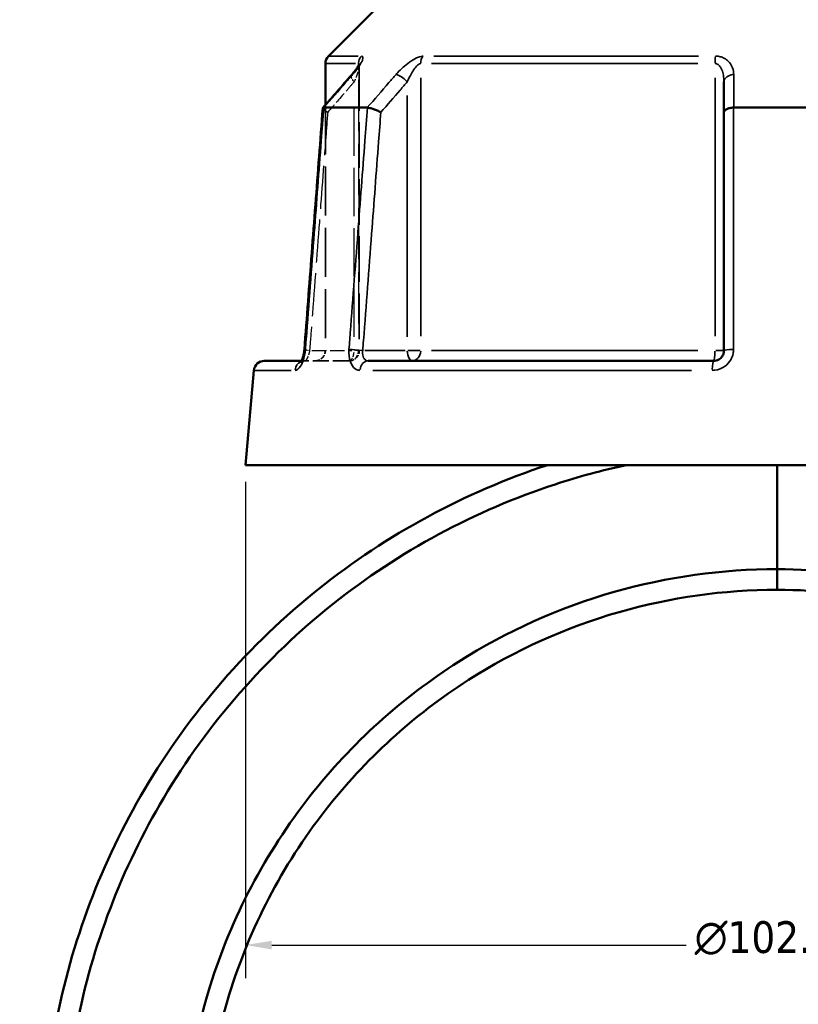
# Model space of a CAD drawing. Header units: millimetres. Extents: x 0 to 926, y 0 to 963.
# Tile 5 of 17: x 325 to 399, y 339 to 434. Entities that reach past the tile are written whole.
import ezdxf

# ---------------------------------------------------------------- set-up
doc = ezdxf.new("R2010")
doc.units = ezdxf.units.MM
doc.linetypes.add('DASHED', pattern=[0.2067, 0.1654, -0.0413])
for name, color, linetype, lineweight in [('Dimension (ANSI)', 7, 'Continuous', 25), ('Hidden (ANSI)', 7, 'DASHED', 35), ('Hidden Narrow (ANSI)', 7, 'DASHED', 25), ('Visible (ANSI)', 7, 'Continuous', 50), ('Visible Narrow (ANSI)', 7, 'Continuous', 35)]:
    doc.layers.add(name, color=color, linetype=linetype, lineweight=lineweight)
doc.styles.add('Note Text (ANSI)', font='tahoma.ttf')
doc.dimstyles.new('Default - mm (ANSI)', dxfattribs={"dimtxt": 3.048, "dimasz": 2.5, "dimexe": 3.175, "dimexo": 1.6002, "dimgap": 0.8, "dimtad": 0, "dimtoh": 1, "dimrnd": 1e-08, "dimzin": 4, "dimdsep": 46, "dimtxsty": 'Note Text (ANSI)', "dimcen": 0.09, "dimdle": 10, "dimclrd": 256, "dimclre": 256, "dimclrt": 256, "dimadec": 1, "dimazin": 1, "dimtfac": 1, "dimtofl": 0, "dimtmove": 0, "dimatfit": 3, "dimfxl": 1, "dimtolj": 1, "dimtzin": 4, "dimlwd": -1, "dimlwe": -1, "dimarcsym": 0})

# ---------------------------------------------------------------- blocks, each defined once
blk = doc.blocks.new('*D6')
at = {"layer": 'Defpoints', "color": 0, "transparency": 16777216}
for p in [(443.42, 353.739), (351.052, 294.007)]:
    blk.add_point(p, dxfattribs=at)
at = {"layer": 'Dimension (ANSI)', "transparency": 16777216}
for p, q in [((443.42, 353.739), (445.52, 355.097)), ((445.52, 355.097), (448.02, 355.097)), ((353.151, 295.364), (441.321, 352.382))]:
    blk.add_line(p, q, dxfattribs=at)
for points in [[(441.095, 352.732), (441.547, 352.032), (443.42, 353.739)], [(352.925, 295.714), (353.377, 295.014), (351.052, 294.007)]]:
    blk.add_solid(points, dxfattribs=at)
at = {"layer": 'Dimension (ANSI)', "transparency": 16777216, "insert": (448.82, 356.738), "char_height": 3.048, "attachment_point": 1, "style": 'Note Text (ANSI)'}
blk.add_mtext('\\A1;∅110.00', dxfattribs=at)
blk = doc.blocks.new('*D8')
at = {"layer": 'Defpoints', "color": 0, "transparency": 16777216}
for p in [(252.536, 523.553), (381.936, 523.553), (397.835, 250.573)]:
    blk.add_point(p, dxfattribs=at)
at = {"layer": 'Dimension (ANSI)', "transparency": 16777216}
for p, q in [((380.336, 523.553), (249.361, 523.553)), ((252.536, 521.053), (252.536, 432.541)), ((252.536, 253.073), (252.536, 418.604)), ((396.235, 250.573), (249.361, 250.573))]:
    blk.add_line(p, q, dxfattribs=at)
for points in [[(252.12, 521.053), (252.953, 521.053), (252.536, 523.553)], [(252.12, 253.073), (252.953, 253.073), (252.536, 250.573)]]:
    blk.add_solid(points, dxfattribs=at)
at = {"layer": 'Dimension (ANSI)', "transparency": 16777216, "insert": (250.943, 419.404), "char_height": 3.048, "attachment_point": 1, "rotation": 90, "style": 'Note Text (ANSI)'}
blk.add_mtext('\\A1;272.98', dxfattribs=at)
blk = doc.blocks.new('*D11')
at = {"layer": 'Defpoints', "color": 0, "transparency": 16777216}
for p in [(346.236, 390.848), (448.236, 390.848), (346.236, 344.782)]:
    blk.add_point(p, dxfattribs=at)
at = {"layer": 'Dimension (ANSI)', "transparency": 16777216}
for p, q in [((346.236, 389.248), (346.236, 341.607)), ((448.236, 389.248), (448.236, 341.607)), ((348.736, 344.782), (388.519, 344.782)), ((445.736, 344.782), (405.953, 344.782))]:
    blk.add_line(p, q, dxfattribs=at)
for points in [[(348.736, 345.198), (348.736, 344.365), (346.236, 344.782)], [(445.736, 345.198), (445.736, 344.365), (448.236, 344.782)]]:
    blk.add_solid(points, dxfattribs=at)
at = {"layer": 'Dimension (ANSI)', "transparency": 16777216, "insert": (389.319, 347.075), "char_height": 3.048, "attachment_point": 1, "style": 'Note Text (ANSI)'}
blk.add_mtext('\\A1;{\\fAIGDT|b0|i0;\\H3.0480;\\ln}\\fTahoma|b0|i0;\\H3.0480;102.00', dxfattribs=at)

msp = doc.modelspace()

# ---------------------------------------------------------------- linework, layer by layer
at = {"layer": 'Hidden (ANSI)', "ltscale": 26.493855}
msp.add_line((357.143, 429.229), (357.143, 401.848), dxfattribs=at)
at = {"layer": 'Hidden (ANSI)', "ltscale": 28.476213}
msp.add_line((353.886, 425.392), (353.886, 401.848), dxfattribs=at)
at = {"layer": 'Hidden (ANSI)', "ltscale": 1.470216}
msp.add_line((351.604, 400.848), (351.899, 400.848), dxfattribs=at)
at = {"layer": 'Hidden (ANSI)', "ltscale": 9.334328}
msp.add_line((356.143, 400.848), (351.899, 400.848), dxfattribs=at)
at = {"layer": 'Hidden (ANSI)', "ltscale": 2.991791}
for centre in [(352.886, 401.848), (356.143, 401.848)]:
    msp.add_arc(centre, 1, 270, 0, dxfattribs=at)
at = {"layer": 'Hidden (ANSI)', "ltscale": 8.512628}
msp.add_ellipse((10208.702, -10856.235), major_axis=(-350.928, 15922.406), ratio=0.871323, start_param=0.7641, end_param=0.76438, dxfattribs=at)
at = {"layer": 'Hidden (ANSI)', "ltscale": 4.578621}
msp.add_open_spline([(356.388, 428.27), (356.487, 428.384), (356.581, 428.496), (356.753, 428.714), (356.831, 428.82), (356.968, 429.017), (357.026, 429.109), (357.093, 429.225), (357.111, 429.259), (357.136, 429.31), (357.145, 429.329), (357.155, 429.353), (357.157, 429.36), (357.16, 429.367), (357.157, 429.362), (357.15, 429.324), (357.145, 429.299), (357.143, 429.251), (357.143, 429.241), (357.143, 429.229)], degree=3, knots=[0, 0, 0, 0, 0.0532636, 0.0532636, 0.1065273, 0.1065273, 0.1597909, 0.1597909, 0.1864227, 0.1864227, 0.2069394, 0.2069394, 0.2220218, 0.2220218, 0.2454412, 0.2454412, 0.2621344, 0.2621344, 0.2663181, 0.2663181, 0.2663181, 0.2663181], dxfattribs=at)
at = {"layer": 'Hidden (ANSI)', "ltscale": 0.735482}
msp.add_open_spline([(357.143, 429.229), (357.143, 429.272), (357.147, 429.302), (357.153, 429.343), (357.156, 429.355), (357.158, 429.363), (357.159, 429.364), (357.159, 429.364)], degree=3, knots=[0.07909903, 0.07909903, 0.07909903, 0.07909903, 0.09474523, 0.09474523, 0.11073774, 0.11073774, 0.11830044, 0.11830044, 0.11830044, 0.11830044], dxfattribs=at)
at = {"layer": 'Hidden (ANSI)', "ltscale": 2.089214}
msp.add_open_spline([(353.635, 425.089), (353.633, 425.066), (353.647, 425.037), (353.71, 424.962), (353.765, 424.914), (353.911, 424.811), (354.002, 424.756), (354.105, 424.7), (354.107, 424.699), (354.108, 424.698)], degree=3, knots=[-0.1095544, -0.1095544, -0.1095544, -0.1095544, -0.0779628, -0.0779628, -0.0392371, -0.0392371, 0, 0, 0.0004763, 0.0004763, 0.0004763, 0.0004763], dxfattribs=at)
at = {"layer": 'Hidden (ANSI)', "ltscale": 0.527502}
msp.add_open_spline([(351.842, 401.649), (351.849, 401.697), (351.856, 401.744), (351.866, 401.836), (351.87, 401.88), (351.873, 401.924)], degree=3, knots=[0.27967862, 0.27967862, 0.27967862, 0.27967862, 0.29808648, 0.29808648, 0.31481397, 0.31481397, 0.31481397, 0.31481397], dxfattribs=at)
at = {"layer": 'Hidden (ANSI)', "ltscale": 1.701024}
msp.add_open_spline([(351.525, 400.724), (351.525, 400.724), (351.525, 400.724), (351.526, 400.724), (351.534, 400.734), (351.581, 400.767), (351.619, 400.789), (351.733, 400.831), (351.812, 400.848), (351.899, 400.848)], degree=3, knots=[0.22729393, 0.22729393, 0.22729393, 0.22729393, 0.22772718, 0.22772718, 0.25682997, 0.25682997, 0.28516168, 0.28516168, 0.31481104, 0.31481104, 0.31481104, 0.31481104], dxfattribs=at)
at = {"layer": 'Hidden (ANSI)', "ltscale": 1.700917}
msp.add_open_spline([(351.899, 400.848), (351.795, 400.848), (351.703, 400.823), (351.589, 400.774), (351.557, 400.751), (351.53, 400.729), (351.525, 400.724), (351.525, 400.724)], degree=3, knots=[0, 0, 0, 0, 0.03548795, 0.03548795, 0.06659065, 0.06659065, 0.08751627, 0.08751627, 0.08751627, 0.08751627], dxfattribs=at)
at = {"layer": 'Hidden (ANSI)', "ltscale": 0.402963}
msp.add_open_spline([(351.555, 400.764), (351.556, 400.765), (351.557, 400.767), (351.571, 400.788), (351.587, 400.815), (351.604, 400.848)], degree=3, knots=[0.1229755, 0.1229755, 0.1229755, 0.1229755, 0.12462258, 0.12462258, 0.15044821, 0.15044821, 0.15044821, 0.15044821], dxfattribs=at)
at = {"layer": 'Hidden (ANSI)', "ltscale": 0.420625}
msp.add_open_spline([(351.762, 401.266), (351.774, 401.312), (351.786, 401.359), (351.801, 401.427), (351.805, 401.446), (351.809, 401.466)], degree=3, knots=[0.22725759, 0.22725759, 0.22725759, 0.22725759, 0.24742921, 0.24742921, 0.25543248, 0.25543248, 0.25543248, 0.25543248], dxfattribs=at)
at = {"layer": 'Hidden Narrow (ANSI)', "ltscale": 29.756516}
msp.add_line((357.07, 427.817), (357.07, 403.215), dxfattribs=at)
at = {"layer": 'Hidden Narrow (ANSI)', "ltscale": 28.04664}
msp.add_line((356.643, 403.136), (356.643, 426.325), dxfattribs=at)
at = {"layer": 'Hidden Narrow (ANSI)', "ltscale": 8.457208}
msp.add_line((352.584, 401.848), (356.429, 401.848), dxfattribs=at)
at = {"layer": 'Hidden Narrow (ANSI)', "ltscale": 1.795034}
msp.add_line((357.142, 401.848), (356.688, 401.848), dxfattribs=at)
at = {"layer": 'Hidden Narrow (ANSI)', "ltscale": 2.029475}
msp.add_ellipse((357.143, 427.613), major_axis=(-0.755, 0.656), ratio=0.354319, start_param=0.059198, end_param=1.124761, dxfattribs=at)
at = {"layer": 'Hidden Narrow (ANSI)', "ltscale": 1.797881}
msp.add_ellipse((352.87, 401.848), major_axis=(-0.997, 0.076), ratio=0.04373, start_param=0.052443, end_param=0.996415, dxfattribs=at)
at = {"layer": 'Hidden Narrow (ANSI)', "ltscale": 2.692601}
for ratio in [0.5, 0.926566]:
    msp.add_ellipse((356.143, 401.848), major_axis=(0, -1), ratio=ratio, start_param=0.07854, end_param=1.492257, dxfattribs=at)
at = {"layer": 'Hidden Narrow (ANSI)', "ltscale": 0.633739}
msp.add_ellipse((351.899, 399.848), major_axis=(0, 1), ratio=0.921327, start_param=0.018488, end_param=0.351264, dxfattribs=at)
at = {"layer": 'Hidden Narrow (ANSI)', "ltscale": 3.591758}
msp.add_open_spline([(357.136, 429.31), (357.138, 429.298), (357.14, 429.285), (357.146, 429.211), (357.139, 429.131), (357.109, 428.954), (357.087, 428.858), (357.018, 428.604), (356.964, 428.437), (356.827, 428.055), (356.739, 427.835), (356.643, 427.613)], degree=3, knots=[0.0537364, 0.0537364, 0.0537364, 0.0537364, 0.0672144, 0.0672144, 0.1229221, 0.1229221, 0.1744041, 0.1744041, 0.2513157, 0.2513157, 0.345416, 0.345416, 0.345416, 0.345416], dxfattribs=at)
at = {"layer": 'Hidden Narrow (ANSI)', "ltscale": 7.081717}
msp.add_open_spline([(356.643, 427.613), (356.417, 427.354), (356.191, 427.094), (355.965, 426.834), (355.346, 426.122), (354.727, 425.41), (354.108, 424.698)], degree=3, knots=[1.52956, 1.52956, 1.52956, 1.52956, 1.6399942, 1.6399942, 1.6399942, 1.9426801, 1.9426801, 1.9426801, 1.9426801], dxfattribs=at)
at = {"layer": 'Hidden Narrow (ANSI)', "ltscale": 24.968994}
msp.add_open_spline([(354.108, 424.698), (354.036, 423.758), (353.965, 422.817), (353.669, 418.933), (353.446, 415.988), (353.222, 413.044), (352.962, 409.632), (352.703, 406.219), (352.419, 402.487), (352.395, 402.168), (352.37, 401.848)], degree=3, knots=[0.603487, 0.603487, 0.603487, 0.603487, 0.886695, 0.886695, 1.77339, 1.77339, 1.77339, 2.801058, 2.801058, 2.897305, 2.897305, 2.897305, 2.897305], dxfattribs=at)
at = {"layer": 'Hidden Narrow (ANSI)', "ltscale": 2.712011}
msp.add_open_spline([(352.37, 401.848), (352.36, 401.782), (352.348, 401.716), (352.31, 401.547), (352.282, 401.446), (352.208, 401.234), (352.16, 401.128), (352.036, 400.918), (351.959, 400.848), (351.899, 400.848)], degree=3, knots=[0, 0, 0, 0, 0.0398263, 0.0398263, 0.1035483, 0.1035483, 0.1863869, 0.1863869, 0.314811, 0.314811, 0.314811, 0.314811], dxfattribs=at)
at = {"layer": 'Visible (ANSI)'}
for p, q in [((361.487, 437.398), (354.179, 430.09)), ((353.886, 429.383), (353.886, 425.392)), ((392.136, 427.613), (392.136, 424.698)), ((353.744, 425.148), (357.905, 425.148)), ((392.136, 424.698), (392.136, 401.848)), ((393.075, 425.148), (401.397, 425.148)), ((348.027, 400.848), (351.604, 400.848)), ((357.999, 400.848), (391.136, 400.848)), ((347.031, 399.935), (346.236, 390.848)), ((346.236, 390.848), (448.236, 390.848)), ((397.236, 390.848), (397.236, 380.854)), ((397.236, 380.854), (397.236, 390.848)), ((397.236, 378.873), (397.236, 380.854)), ((397.236, 380.854), (397.236, 378.873))]:
    msp.add_line(p, q, dxfattribs=at)
for centre, start, end in [((354.886, 429.383), 135, 180), ((348.027, 399.848), 90, 175)]:
    msp.add_arc(centre, 1, start, end, dxfattribs=at)
msp.add_ellipse((10345.365, -11013.381), major_axis=(354.119, -16144.189), ratio=0.871299, start_param=3.905786, end_param=3.906063, dxfattribs=at)
for points, knots in [([(357.159, 429.364), (357.159, 429.364), (357.158, 429.361), (357.152, 429.346), (357.143, 429.325), (357.111, 429.257), (357.081, 429.203), (356.996, 429.06), (356.933, 428.965), (356.789, 428.763), (356.708, 428.656), (356.547, 428.455), (356.469, 428.363), (356.388, 428.27)], [0.1183004, 0.1183004, 0.1183004, 0.1183004, 0.1298416, 0.1298416, 0.1559652, 0.1559652, 0.1953205, 0.1953205, 0.2485839, 0.2485839, 0.3018473, 0.3018473, 0.345416, 0.345416, 0.345416, 0.345416]), ([(353.635, 425.089), (353.517, 423.545), (353.4, 422), (353.165, 418.912), (353.048, 417.367), (352.813, 414.279), (352.695, 412.734), (352.46, 409.646), (352.343, 408.101), (352.108, 405.012), (351.991, 403.468), (351.873, 401.924)], [0.571859, 0.571859, 0.571859, 0.571859, 1.036948, 1.036948, 1.502037, 1.502037, 1.967126, 1.967126, 2.432216, 2.432216, 2.897305, 2.897305, 2.897305, 2.897305]), ([(353.733, 425.147), (353.68, 425.143), (353.648, 425.128), (353.636, 425.099), (353.635, 425.094), (353.635, 425.089)], [-0.15359506, -0.15359506, -0.15359506, -0.15359506, -0.11655085, -0.11655085, -0.10955437, -0.10955437, -0.10955437, -0.10955437]), ([(359.208, 424.698), (359.207, 424.699), (359.205, 424.7), (359.101, 424.756), (358.988, 424.811), (358.752, 424.914), (358.631, 424.962), (358.394, 425.044), (358.279, 425.079), (358.077, 425.128), (357.99, 425.143), (357.92, 425.147)], [-0.1537126, -0.1537126, -0.1537126, -0.1537126, -0.1532374, -0.1532374, -0.1140917, -0.1140917, -0.0754562, -0.0754562, -0.036958, -0.036958, 0, 0, 0, 0]), ([(393.049, 425.147), (392.927, 425.143), (392.808, 425.128), (392.584, 425.079), (392.483, 425.044), (392.315, 424.962), (392.25, 424.914), (392.16, 424.811), (392.137, 424.756), (392.136, 424.7), (392.136, 424.699), (392.136, 424.698)], [-0.1535949, -0.1535949, -0.1535949, -0.1535949, -0.1165508, -0.1165508, -0.0779629, -0.0779629, -0.039237, -0.039237, 0, 0, 0.0004764, 0.0004764, 0.0004764, 0.0004764]), ([(351.873, 401.924), (351.863, 401.786), (351.844, 401.649), (351.795, 401.389), (351.764, 401.267), (351.698, 401.059), (351.663, 400.97), (351.601, 400.838), (351.573, 400.791), (351.537, 400.736), (351.525, 400.724), (351.525, 400.724)], [0, 0, 0, 0, 0.0524687, 0.0524687, 0.1038572, 0.1038572, 0.1517375, 0.1517375, 0.1934363, 0.1934363, 0.2272939, 0.2272939, 0.2272939, 0.2272939]), ([(392.136, 401.848), (392.136, 401.782), (392.13, 401.717), (392.096, 401.549), (392.059, 401.449), (391.94, 401.237), (391.848, 401.132), (391.596, 400.942), (391.424, 400.874), (391.211, 400.85), (391.173, 400.848), (391.136, 400.848)], [0, 0, 0, 0, 0.0395748, 0.0395748, 0.1028944, 0.1028944, 0.1852099, 0.1852099, 0.2922201, 0.2922201, 0.3148111, 0.3148111, 0.3148111, 0.3148111]), ([(351.525, 400.724), (351.525, 400.724), (351.526, 400.724), (351.531, 400.73), (351.541, 400.743), (351.555, 400.764)], [0.08751627, 0.08751627, 0.08751627, 0.08751627, 0.09464308, 0.09464308, 0.1229755, 0.1229755, 0.1229755, 0.1229755]), ([(351.604, 400.848), (351.61, 400.859), (351.616, 400.872), (351.651, 400.943), (351.681, 401.015), (351.727, 401.149), (351.745, 401.206), (351.762, 401.266)], [0.15044821, 0.15044821, 0.15044821, 0.15044821, 0.15950627, 0.15950627, 0.20062077, 0.20062077, 0.22725759, 0.22725759, 0.22725759, 0.22725759]), ([(375.223, 390.848), (367.267, 388.233), (359.786, 384.187), (346.566, 373.631), (340.872, 367.074), (332.417, 352.755), (329.517, 345.079), (326.656, 330.15), (326.384, 322.957), (327.19, 315.89), (327.592, 312.357), (328.263, 308.855), (330.123, 301.994), (331.312, 298.635), (334.183, 292.137), (335.864, 288.997), (339.679, 283.008), (341.812, 280.158), (348.116, 272.943), (352.67, 268.914), (363.096, 261.842), (369.049, 258.92), (380.163, 255.279), (385.211, 254.217), (390.314, 253.714)], [0.316341, 0.316341, 0.316341, 0.316341, 0.671383, 0.671383, 1.034028, 1.034028, 1.377619, 1.377619, 1.680406, 1.680406, 1.680406, 1.831799, 1.831799, 1.983192, 1.983192, 2.134586, 2.134586, 2.285979, 2.285979, 2.543347, 2.543347, 2.823807, 2.823807, 3.042864, 3.042864, 3.042864, 3.042864]), ([(391.363, 255.606), (386.089, 256.06), (380.867, 257.129), (369.756, 260.784), (363.956, 263.643), (353.809, 270.559), (349.381, 274.497), (343.259, 281.545), (341.19, 284.327), (337.494, 290.173), (335.868, 293.236), (333.096, 299.572), (331.95, 302.846), (330.165, 309.529), (329.526, 312.938), (329.147, 316.376), (328.391, 323.252), (328.683, 330.242), (331.518, 344.734), (334.361, 352.174), (342.61, 366.036), (348.148, 372.375), (360.979, 382.57), (368.229, 386.472), (375.932, 388.994), (378.179, 389.729), (380.465, 390.349), (382.777, 390.848)], [-3.055729, -3.055729, -3.055729, -3.055729, -2.823807, -2.823807, -2.543347, -2.543347, -2.285979, -2.285979, -2.134586, -2.134586, -1.983192, -1.983192, -1.831799, -1.831799, -1.680406, -1.680406, -1.680406, -1.377619, -1.377619, -1.034028, -1.034028, -0.671383, -0.671383, -0.316341, -0.316341, -0.316341, -0.212739, -0.212739, -0.212739, -0.212739]), ([(397.236, 380.854), (391.957, 380.854), (386.679, 380.116), (376.336, 377.168), (371.289, 374.902), (363.949, 370.24), (361.378, 368.283), (356.602, 363.962), (354.398, 361.6), (350.279, 356.357), (348.395, 353.452), (345.184, 347.349), (343.857, 344.153), (341.113, 335.373), (340.236, 329.623), (340.236, 323.873), (340.236, 318.123), (341.113, 312.373), (344.885, 300.303), (348.148, 294.101), (356.799, 283.09), (362.246, 278.333), (374.683, 271.034), (381.708, 268.562), (391.688, 267.095), (394.462, 266.892), (397.236, 266.892)], [-3.141593, -3.141593, -3.141593, -3.141593, -2.863846, -2.863846, -2.575709, -2.575709, -2.406216, -2.406216, -2.236723, -2.236723, -2.055187, -2.055187, -1.873651, -1.873651, -1.570796, -1.570796, -1.570796, -1.267942, -1.267942, -0.904869, -0.904869, -0.530741, -0.530741, -0.145954, -0.145954, 0, 0, 0, 0]), ([(410.086, 268.359), (412.863, 269.001), (415.591, 269.852), (423.33, 272.919), (428.127, 275.673), (434.965, 281.04), (437.329, 283.243), (441.651, 288.015), (443.609, 290.584), (447.187, 296.21), (448.773, 299.288), (451.362, 305.679), (452.366, 308.992), (454.223, 317.997), (454.525, 323.801), (453.956, 329.519), (453.386, 335.238), (451.945, 340.869), (446.999, 352.502), (443.139, 358.35), (433.446, 368.449), (427.56, 372.642), (413.652, 379.053), (405.447, 380.854), (397.236, 380.854)], [-2.914273, -2.914273, -2.914273, -2.914273, -2.764311, -2.764311, -2.476217, -2.476217, -2.30675, -2.30675, -2.137283, -2.137283, -1.955722, -1.955722, -1.774161, -1.774161, -1.471509, -1.471509, -1.471509, -1.168857, -1.168857, -0.805869, -0.805869, -0.431992, -0.431992, 0, 0, 0, 0]), ([(397.236, 268.873), (394.574, 268.873), (391.911, 269.067), (382.331, 270.468), (375.584, 272.829), (363.618, 279.811), (358.367, 284.364), (350.001, 294.927), (346.83, 300.885), (343.139, 312.504), (342.264, 318.047), (342.237, 323.599), (342.209, 329.151), (343.029, 334.711), (345.641, 343.213), (346.91, 346.311), (349.991, 352.228), (351.802, 355.048), (355.77, 360.14), (357.896, 362.436), (362.507, 366.636), (364.993, 368.54), (372.093, 373.076), (376.98, 375.282), (387.001, 378.154), (392.119, 378.873), (397.236, 378.873)], [0, 0, 0, 0, 0.145954, 0.145954, 0.530741, 0.530741, 0.904869, 0.904869, 1.267942, 1.267942, 1.570796, 1.570796, 1.570796, 1.873651, 1.873651, 2.055187, 2.055187, 2.236723, 2.236723, 2.406216, 2.406216, 2.575709, 2.575709, 2.863846, 2.863846, 3.141593, 3.141593, 3.141593, 3.141593]), ([(397.236, 378.873), (405.196, 378.873), (413.151, 377.118), (426.615, 370.876), (432.307, 366.795), (441.659, 356.982), (445.371, 351.305), (450.102, 340.03), (451.469, 334.58), (451.992, 329.053), (452.514, 323.527), (452.194, 317.925), (450.36, 309.249), (449.377, 306.059), (446.854, 299.912), (445.313, 296.954), (441.846, 291.553), (439.952, 289.088), (435.777, 284.513), (433.497, 282.403), (426.908, 277.265), (422.294, 274.631), (415.007, 271.759), (412.544, 270.983), (410.039, 270.384)], [0, 0, 0, 0, 0.431992, 0.431992, 0.805869, 0.805869, 1.168857, 1.168857, 1.471509, 1.471509, 1.471509, 1.774161, 1.774161, 1.955722, 1.955722, 2.137283, 2.137283, 2.30675, 2.30675, 2.476217, 2.476217, 2.764311, 2.764311, 2.905476, 2.905476, 2.905476, 2.905476])]:
    msp.add_open_spline(points, degree=3, knots=knots, dxfattribs=at)
for points in [[(353.733, 425.147), (353.736, 425.148), (353.74, 425.148), (353.744, 425.148)], [(357.905, 425.148), (357.91, 425.148), (357.915, 425.148), (357.92, 425.147)], [(393.049, 425.147), (393.058, 425.148), (393.066, 425.148), (393.075, 425.148)], [(351.809, 401.466), (351.822, 401.526), (351.833, 401.587), (351.842, 401.649)]]:
    msp.add_open_spline(points, degree=3, dxfattribs=at)
at = {"layer": 'Visible Narrow (ANSI)'}
for p, q in [((354.187, 430.09), (357.036, 430.09)), ((364.308, 430.09), (389.674, 430.09)), ((356.763, 429.383), (353.894, 429.383)), ((357.07, 429.373), (357.07, 429.194)), ((389.623, 429.383), (364.084, 429.383)), ((363.032, 403.225), (363.032, 428.006)), ((391.274, 428.006), (391.274, 403.225)), ((361.743, 426.325), (361.743, 403.136)), ((361.529, 401.848), (357.684, 401.848)), ((362.986, 401.848), (361.806, 401.848)), ((364.084, 401.848), (389.623, 401.848)), ((392.134, 401.848), (391.344, 401.848)), ((350.6, 399.935), (347.041, 399.935)), ((389.029, 399.935), (358.446, 399.935))]:
    msp.add_line(p, q, dxfattribs=at)
for centre, major_axis, ratio, start_param, end_param in [((357.996, 429.383), (0, 1), 0.926566, 0.824668, 1.531526), ((363.821, 429.383), (0, -1), 0.789023, 3.966261, 4.673119), ((391.411, 429.383), (0, 1), 0.137542, 0.824668, 1.531526), ((357.143, 427.613), (-0.755, 0.656), 0.354319, 5.978161, 6.267131), ((361.243, 427.613), (-0.755, 0.656), 0.354319, 4.400804, 5.755338), ((393.136, 427.613), (-1, 0), 0.708638, 4.853399, 6.207933), ((352.87, 401.848), (-0.997, 0.076), 0.04373, 5.866569, 6.261258), ((356.97, 401.848), (0.997, -0.076), 0.04373, 1.123229, 2.46189), ((362.243, 401.848), (0, -1), 0.5, 4.790929, 6.204645), ((362.243, 401.848), (0, -1), 0.789023, 0.07854, 1.492257), ((391.136, 401.848), (0, -1), 0.137542, 0.07854, 1.492257), ((393.136, 401.848), (-1, 0), 0.08746, 4.870153, 6.208815), ((351.899, 399.848), (0, 1), 0.921327, 0.425441, 1.427841), ((357.999, 399.848), (0, 1), 0.797365, 0.074176, 1.409353), ((391.136, 399.848), (0, 1), 0.123962, 0.074176, 1.409353)]:
    msp.add_ellipse(centre, major_axis=major_axis, ratio=ratio, start_param=start_param, end_param=end_param, dxfattribs=at)
for points, knots in [([(356.5, 428.321), (356.693, 428.542), (356.868, 428.762), (357.142, 429.145), (357.248, 429.311), (357.384, 429.565), (357.428, 429.661), (357.487, 429.838), (357.5, 429.918), (357.481, 430.021), (357.459, 430.054), (357.402, 430.084), (357.374, 430.09), (357.341, 430.09)], [-0.345416, -0.345416, -0.345416, -0.345416, -0.2513157, -0.2513157, -0.1744041, -0.1744041, -0.1229221, -0.1229221, -0.0672144, -0.0672144, -0.0258517, -0.0258517, 0, 0, 0, 0]), ([(363.263, 430.09), (363.133, 430.09), (362.976, 430.055), (362.372, 429.825), (361.891, 429.487), (361.178, 428.871), (360.906, 428.597), (360.666, 428.321)], [-0.3454168, -0.3454168, -0.3454168, -0.3454168, -0.2827888, -0.2827888, -0.1173418, -0.1173418, 0, 0, 0, 0]), ([(393.07, 428.321), (393.07, 428.543), (393.032, 428.764), (392.888, 429.147), (392.795, 429.313), (392.588, 429.566), (392.491, 429.661), (392.254, 429.838), (392.112, 429.918), (391.833, 430.021), (391.705, 430.054), (391.487, 430.084), (391.401, 430.09), (391.314, 430.09)], [-0.3454158, -0.3454158, -0.3454158, -0.3454158, -0.2508172, -0.2508172, -0.1741557, -0.1741557, -0.1230504, -0.1230504, -0.0672144, -0.0672144, -0.0258517, -0.0258517, 0, 0, 0, 0]), ([(357.07, 429.383), (357.086, 429.383), (357.099, 429.377), (357.122, 429.353), (357.13, 429.334), (357.136, 429.31)], [0, 0, 0, 0, 0.02585168, 0.02585168, 0.05373644, 0.05373644, 0.05373644, 0.05373644]), ([(361.743, 427.613), (361.863, 427.889), (361.999, 428.164), (362.353, 428.78), (362.592, 429.118), (362.891, 429.347), (362.968, 429.383), (363.032, 429.383)], [0, 0, 0, 0, 0.1173418, 0.1173418, 0.2827888, 0.2827888, 0.3454168, 0.3454168, 0.3454168, 0.3454168]), ([(391.274, 429.383), (391.316, 429.383), (391.359, 429.377), (391.466, 429.347), (391.529, 429.314), (391.666, 429.211), (391.736, 429.13), (391.852, 428.953), (391.9, 428.858), (392.002, 428.606), (392.047, 428.44), (392.118, 428.057), (392.136, 427.836), (392.136, 427.613)], [0, 0, 0, 0, 0.0258517, 0.0258517, 0.0672144, 0.0672144, 0.1230504, 0.1230504, 0.1741557, 0.1741557, 0.2508172, 0.2508172, 0.3454158, 0.3454158, 0.3454158, 0.3454158]), ([(353.744, 425.148), (354.437, 425.946), (355.13, 426.744), (355.823, 427.541), (356.049, 427.801), (356.275, 428.061), (356.5, 428.321)], [-1.9791464, -1.9791464, -1.9791464, -1.9791464, -1.6399942, -1.6399942, -1.6399942, -1.52956, -1.52956, -1.52956, -1.52956]), ([(360.666, 428.321), (360.44, 428.061), (360.214, 427.801), (359.988, 427.541), (359.293, 426.743), (358.599, 425.946), (357.905, 425.148)], [-2.74525, -2.74525, -2.74525, -2.74525, -2.6347843, -2.6347843, -2.6347843, -2.2956636, -2.2956636, -2.2956636, -2.2956636]), ([(393.075, 425.148), (393.074, 425.946), (393.073, 426.744), (393.072, 427.541), (393.071, 427.801), (393.071, 428.061), (393.07, 428.321)], [-1.9791464, -1.9791464, -1.9791464, -1.9791464, -1.6399911, -1.6399911, -1.6399911, -1.52956, -1.52956, -1.52956, -1.52956]), ([(359.208, 424.698), (359.827, 425.41), (360.446, 426.122), (361.065, 426.834), (361.291, 427.094), (361.517, 427.354), (361.743, 427.613)], [2.3321299, 2.3321299, 2.3321299, 2.3321299, 2.6347843, 2.6347843, 2.6347843, 2.74525, 2.74525, 2.74525, 2.74525]), ([(351.969, 401.935), (351.993, 402.255), (352.018, 402.574), (352.301, 406.306), (352.56, 409.719), (352.82, 413.131), (353.043, 416.076), (353.267, 419.02), (353.571, 423.025), (353.652, 424.086), (353.733, 425.147)], [-2.897305, -2.897305, -2.897305, -2.897305, -2.801058, -2.801058, -1.77339, -1.77339, -1.77339, -0.886695, -0.886695, -0.567139, -0.567139, -0.567139, -0.567139]), ([(357.92, 425.147), (357.839, 424.086), (357.758, 423.025), (357.453, 419.02), (357.229, 416.076), (357.005, 413.131), (356.745, 409.719), (356.485, 406.306), (356.201, 402.574), (356.177, 402.255), (356.152, 401.935)], [-3.534781, -3.534781, -3.534781, -3.534781, -3.215225, -3.215225, -2.32853, -2.32853, -2.32853, -1.300862, -1.300862, -1.204615, -1.204615, -1.204615, -1.204615]), ([(357.47, 401.848), (357.495, 402.168), (357.519, 402.487), (357.803, 406.219), (358.062, 409.632), (358.322, 413.044), (358.546, 415.988), (358.769, 418.933), (359.065, 422.817), (359.136, 423.758), (359.208, 424.698)], [1.204615, 1.204615, 1.204615, 1.204615, 1.300862, 1.300862, 2.32853, 2.32853, 2.32853, 3.215225, 3.215225, 3.498434, 3.498434, 3.498434, 3.498434]), ([(393.053, 401.935), (393.053, 402.255), (393.053, 402.574), (393.052, 406.306), (393.052, 409.719), (393.051, 413.131), (393.051, 416.076), (393.05, 419.02), (393.05, 423.025), (393.049, 424.086), (393.049, 425.147)], [-2.897305, -2.897305, -2.897305, -2.897305, -2.801058, -2.801058, -1.77339, -1.77339, -1.77339, -0.886695, -0.886695, -0.567139, -0.567139, -0.567139, -0.567139]), ([(350.981, 399.935), (351.151, 399.935), (351.337, 400.075), (351.607, 400.496), (351.704, 400.707), (351.84, 401.132), (351.888, 401.333), (351.943, 401.671), (351.959, 401.803), (351.969, 401.935)], [-0.314811, -0.314811, -0.314811, -0.314811, -0.1863869, -0.1863869, -0.1035483, -0.1035483, -0.0398263, -0.0398263, 0, 0, 0, 0]), ([(356.152, 401.935), (356.144, 401.829), (356.141, 401.723), (356.15, 401.205), (356.237, 400.814), (356.51, 400.291), (356.667, 400.12), (356.96, 399.965), (357.08, 399.935), (357.204, 399.935)], [-0.3148135, -0.3148135, -0.3148135, -0.3148135, -0.282847, -0.282847, -0.1571372, -0.1571372, -0.0604374, -0.0604374, 0, 0, 0, 0]), ([(357.999, 400.848), (357.927, 400.848), (357.859, 400.863), (357.697, 400.94), (357.614, 401.026), (357.479, 401.287), (357.444, 401.483), (357.457, 401.742), (357.462, 401.795), (357.47, 401.848)], [0, 0, 0, 0, 0.0604374, 0.0604374, 0.1571372, 0.1571372, 0.282847, 0.282847, 0.3148135, 0.3148135, 0.3148135, 0.3148135]), ([(391.013, 399.935), (391.089, 399.935), (391.165, 399.939), (391.601, 399.987), (391.95, 400.123), (392.464, 400.503), (392.652, 400.714), (392.896, 401.137), (392.971, 401.337), (393.04, 401.672), (393.053, 401.804), (393.053, 401.935)], [-0.3148111, -0.3148111, -0.3148111, -0.3148111, -0.2922201, -0.2922201, -0.1852099, -0.1852099, -0.1028944, -0.1028944, -0.0395748, -0.0395748, 0, 0, 0, 0])]:
    msp.add_open_spline(points, degree=3, knots=knots, dxfattribs=at)

# ---------------------------------------------------------------- dimensions: what is measured, and where the dimension line sits
at = {"layer": 'Dimension (ANSI)'}
dim = msp.add_linear_dim(base=(252.536, 523.553), p1=(397.835, 250.573), p2=(381.936, 523.553), angle=90, dimstyle='Default - mm (ANSI)', override={"dimgap": 0.8, "dimtoh": 0, "dimdec": 2, "dimtol": 0, "dimlim": 0, "dimtp": 0, "dimtm": 0, "dimtdec": 2, "dimatfit": 1}, dxfattribs=at)
dim.commit()
dim.dimension.update_dxf_attribs({"geometry": '*D8', "text_midpoint": (252.536, 425.573), "dimtype": 160})
dim = msp.add_linear_dim(base=(346.236, 344.782), p1=(448.236, 390.848), p2=(346.236, 390.848), angle=180, text='{\\fAIGDT|b0|i0;\\H3.0480;\\ln}\\fTahoma|b0|i0;\\H3.0480;<>', dimstyle='Default - mm (ANSI)', override={"dimgap": 0.8, "dimtoh": 0, "dimdec": 2, "dimtol": 0, "dimlim": 0, "dimtp": 0, "dimtm": 0, "dimtdec": 2, "dimatfit": 1}, dxfattribs=at)
dim.commit()
dim.dimension.update_dxf_attribs({"geometry": '*D11', "text_midpoint": (397.236, 344.782), "dimtype": 160})
dim = msp.add_diameter_dim_2p(p1=(351.052, 294.007), p2=(443.42, 353.739), dimstyle='Default - mm (ANSI)', override={"dimgap": 0.8, "dimtih": 1, "dimdec": 2, "dimlfac": 1, "dimtol": 0, "dimlim": 0, "dimtp": 0, "dimtm": 0, "dimtdec": 2, "dimtofl": 1, "dimatfit": 2}, dxfattribs=at)
dim.commit()
dim.dimension.update_dxf_attribs({"geometry": '*D6', "text_midpoint": (456.66, 355.097), "dimtype": 163})

doc.saveas('drawing.dxf')
